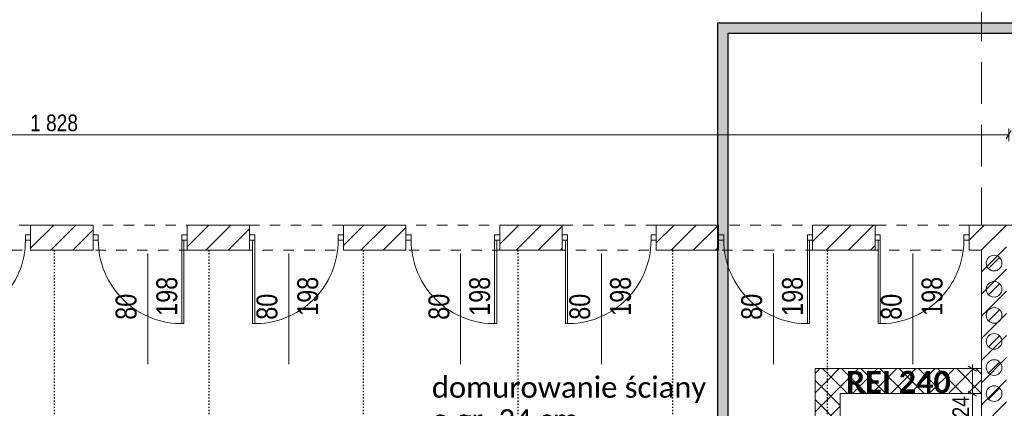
# Model space of a CAD drawing. Header units: centimetres. Extents: x 18292 to 3593338517, y 11794 to 62103.
# Tile 9 of 147: x 27247 to 28190, y 56245 to 56617. Entities that reach past the tile are written whole.
import ezdxf

# ---------------------------------------------------------------- set-up
doc = ezdxf.new("R2010")
doc.units = ezdxf.units.CM
doc.header["$MEASUREMENT"] = 0
for name, pattern in [('ACAD_ISO02W100', [60, 40, -20]), ('ACAD_ISO03W100', [3, 1.2, -1.8]), ('Dashed-002', [20, 10, -10])]:
    doc.linetypes.add(name, pattern=pattern)
for name, color, linetype in [('499-Wymiary i opisy', 7, 'Continuous'), ('__PROJEKTOWANE', 7, 'Continuous'), ('__PROJEKTOWANE_CZERPNIE', 7, 'Continuous'), ('MF_AREA_BLOCK', 7, 'Continuous'), ('MF_KRESKOWANIE', 7, 'Continuous'), ('MF_OKNA', 7, 'Continuous'), ('MF_przerywana', 7, 'Continuous'), ('MF_SCIANY_DZIAL', 7, 'Continuous'), ('MF_SCIANY_KONSTR', 7, 'Continuous')]:
    doc.layers.add(name, color=color, linetype=linetype)
doc.styles.add('GENERATED_STYLE_1', font='txt')
doc.styles.add('GENERATED_STYLE_2', font='txt')
doc.styles.add('GENERATED_STYLE_4', font='txt')
doc.styles.add('GENERATED_STYLE_7', font='txt')
doc.styles.add('GENERATED_STYLE_8', font='txt')
doc.dimstyles.new('GENERATED_STYLE__1', dxfattribs={"dimtxt": 16, "dimasz": 6.08, "dimexe": 0.18, "dimexo": 0.0625, "dimgap": 0.09, "dimtad": 1, "dimtih": 1, "dimtoh": 1, "dimdec": 0, "dimzin": 0, "dimdsep": 46, "dimtxsty": 'GENERATED_STYLE_4', "dimblk": 'ARROWHEAD_2', "dimblk1": 'ARROWHEAD_2', "dimblk2": 'ARROWHEAD_2', "dimcen": 0.09, "dimse1": 1, "dimse2": 1, "dimclrd": 7, "dimclre": 7, "dimclrt": 7, "dimadec": 0, "dimazin": 0, "dimtfac": 1, "dimtdec": 4, "dimtmove": 0, "dimatfit": 3, "dimfxl": 0, "dimtolj": 1, "dimtzin": 0, "dimarcsym": 0})
doc.dimstyles.new('GENERATED_STYLE__4', dxfattribs={"dimtxt": 16, "dimasz": 6.08, "dimexe": 0.18, "dimexo": 0.0625, "dimgap": 0.09, "dimtad": 1, "dimdec": 0, "dimzin": 0, "dimdsep": 46, "dimtxsty": 'GENERATED_STYLE_4', "dimblk": 'ARROWHEAD_2', "dimblk1": 'ARROWHEAD_2', "dimblk2": 'ARROWHEAD_2', "dimcen": 0.09, "dimse1": 1, "dimse2": 1, "dimclrd": 7, "dimclre": 7, "dimclrt": 7, "dimadec": 0, "dimazin": 0, "dimtfac": 1, "dimtdec": 4, "dimtmove": 0, "dimatfit": 3, "dimfxl": 0, "dimtolj": 1, "dimtzin": 0, "dimarcsym": 0})
doc.dimstyles.new('GENERATED_STYLE__6', dxfattribs={"dimtxt": 16, "dimasz": 6.08, "dimexe": 0.18, "dimexo": 0.0625, "dimgap": 0.09, "dimtad": 1, "dimdec": 0, "dimzin": 0, "dimdsep": 46, "dimtxsty": 'GENERATED_STYLE_1', "dimblk": 'ARROWHEAD_2', "dimblk1": 'ARROWHEAD_2', "dimblk2": 'ARROWHEAD_2', "dimcen": 0.09, "dimse1": 1, "dimse2": 1, "dimclrd": 7, "dimclre": 7, "dimclrt": 7, "dimadec": 0, "dimazin": 0, "dimtfac": 1, "dimtdec": 4, "dimtmove": 0, "dimatfit": 3, "dimfxl": 0, "dimtolj": 1, "dimtzin": 0, "dimarcsym": 0})
pattern_1 = [(45, (4868174.165, 3898003.605), (-10.606601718, 10.606601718), [])]
pattern_2 = [(45, (4868174.165, 3898003.605), (-9.192387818, 9.192387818), []), (135, (4868174.165, 3898003.605), (9.192387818, 9.192387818), [])]

# ---------------------------------------------------------------- blocks, each defined once
blk = doc.blocks.new('*D120', base_point=(4868174.17, 3898003.61))
at = {"layer": '499-Wymiary i opisy', "color": 7, "linetype": 'Continuous', "lineweight": 13}
for p, q in [((26368.19, 56510.91), (26363.57, 56502.91)), ((26365.88, 56500.91), (26365.88, 56512.91)), ((28196.19, 56510.91), (28191.57, 56502.91)), ((28193.88, 56500.91), (28193.88, 56512.91)), ((26365.88, 56506.91), (28193.88, 56506.91))]:
    blk.add_line(p, q, dxfattribs=at)
at = {"layer": '499-Wymiary i opisy', "color": 7, "lineweight": 13, "insert": (27256.84, 56510.11), "char_height": 16, "attachment_point": 7, "style": 'GENERATED_STYLE_4'}
blk.add_mtext('\\A1;{\\pql;\\fArial Narrow|b0|i0|c238|p34;1\xa0828}', dxfattribs=at)
blk = doc.blocks.new('ARROWHEAD_2')
at = {"color": 0, "linetype": 'Continuous', "lineweight": 0}
for p, q in [((0, 0), (-1, 0)), ((-0.38, -0.66), (0.38, 0.66))]:
    blk.add_line(p, q, dxfattribs=at)
blk = doc.blocks.new('*D126', base_point=(4868174.17, 3898003.61))
at = {"layer": '499-Wymiary i opisy', "color": 7, "linetype": 'Continuous', "lineweight": 13}
for p, q in [((31251.77, 59746.49), (31239.77, 59746.49)), ((31249.77, 59744.18), (31241.77, 59748.8)), ((31245.77, 59746.49), (31245.77, 59750.41)), ((31245.77, 52927.49), (31245.77, 59746.49)), ((31251.77, 52927.49), (31239.77, 52927.49)), ((31241.77, 52929.8), (31249.77, 52925.18)), ((31245.77, 52923.58), (31245.77, 52927.49))]:
    blk.add_line(p, q, dxfattribs=at)
at = {"layer": '499-Wymiary i opisy', "color": 7, "lineweight": 13, "insert": (31242.57, 56311.39), "char_height": 16, "attachment_point": 7, "rotation": 90, "style": 'GENERATED_STYLE_1'}
blk.add_mtext('\\A1;{\\pql;\\fArial Narrow|b1|i0|c238|p34;6\xa0819}', dxfattribs=at)
blk = doc.blocks.new('*D183', base_point=(4868174.17, 3898003.61))
at = {"layer": '499-Wymiary i opisy', "color": 7, "linetype": 'Continuous', "lineweight": 13}
for p, q in [((28165.13, 56258.99), (28153.13, 56258.99)), ((28155.13, 56261.3), (28163.13, 56256.68)), ((28159.13, 55820.49), (28159.13, 56258.99)), ((28155.13, 55822.8), (28163.13, 55818.18)), ((28165.13, 55820.49), (28153.13, 55820.49)), ((28159.13, 55816.58), (28159.13, 55820.49))]:
    blk.add_line(p, q, dxfattribs=at)
at = {"layer": '499-Wymiary i opisy', "color": 7, "lineweight": 13, "char_height": 16, "attachment_point": 7, "rotation": 90, "style": 'GENERATED_STYLE_4'}
for s, insert in [('\\A1;{\\pql;\\fArial Narrow|b0|i0|c238|p34;24}', (28155.93, 56236.2)), ('\\A1;{\\pql;\\fArial Narrow|b0|i0|c238|p34;438}', (28155.93, 56014.14))]:
    blk.add_mtext(s, dxfattribs=dict(at, insert=insert))
blk = doc.blocks.new('*D184', base_point=(4868174.17, 3898003.61))
at = {"layer": '499-Wymiary i opisy', "color": 7, "linetype": 'Continuous', "lineweight": 13}
for p, q in [((28165.13, 56282.99), (28153.13, 56282.99)), ((28163.13, 56280.68), (28155.13, 56285.3)), ((28159.13, 56282.99), (28159.13, 56286.91)), ((28159.13, 56258.99), (28159.13, 56282.99)), ((28165.13, 56258.99), (28153.13, 56258.99)), ((28155.13, 56261.3), (28163.13, 56256.68))]:
    blk.add_line(p, q, dxfattribs=at)

msp = doc.modelspace()

# ---------------------------------------------------------------- hatches: boundary and pattern name
at = {"layer": '__PROJEKTOWANE', "linetype": 'Continuous', "lineweight": 25}
h = msp.add_hatch(color=230, dxfattribs=at)
h.paths.add_polyline_path([(27914.85, 56613.92), (27914.85, 54825.65), (28391.41, 54825.65), (28391.41, 54038.82), (28822.34, 54038.82), (28822.34, 53475.15), (29471.71, 53475.15), (29471.71, 54038.82), (29811.8, 54038.82), (29811.8, 54541.02), (30104, 54541.02), (30104, 55897.12), (28839.09, 55897.12), (28839.09, 56613.92)])
h.paths.add_polyline_path([(28832.34, 53485.15), (28832.34, 54048.82), (28401.41, 54048.82), (28401.41, 54835.65), (27924.85, 54835.65), (27924.85, 56603.92), (28829.09, 56603.92), (28829.09, 55887.12), (30094, 55887.12), (30094, 54551.02), (29801.8, 54551.02), (29801.8, 54048.82), (29461.71, 54048.82), (29461.71, 53485.15)], flags=0)
at = {"layer": '__PROJEKTOWANE_CZERPNIE', "linetype": 'Continuous', "lineweight": 0, "true_color": 0x000000}
h = msp.add_hatch(dxfattribs=at)
h.set_pattern_fill('Concrete_Block_000a', color=18, style=0, pattern_type=2)
h.set_pattern_definition(pattern_2)
h.paths.add_polyline_path([(28032.38, 55820.49), (28032.38, 56258.99), (28008.38, 56282.99), (28008.38, 55820.49)])
h = msp.add_hatch(dxfattribs=at)
h.set_pattern_fill('Concrete_Block_000a', color=18, style=0, pattern_type=2)
h.set_pattern_definition(pattern_2)
h.paths.add_polyline_path([(28032.38, 56258.99), (28167.88, 56258.99), (28167.88, 56282.99), (28008.38, 56282.99)])
at = {"layer": 'MF_KRESKOWANIE', "linetype": 'Continuous', "lineweight": 13}
h = msp.add_hatch(dxfattribs=at)
h.set_pattern_fill('bloczki_ceramiczne_000a', color=250, style=0, pattern_type=2)
h.set_pattern_definition(pattern_1)
h.paths.add_polyline_path([(27317.13, 56396.49), (27317.13, 56420.49), (27257.38, 56420.49), (27257.38, 56396.49)])
h = msp.add_hatch(dxfattribs=at)
h.set_pattern_fill('bloczki_ceramiczne_000a', color=250, style=0, pattern_type=2)
h.set_pattern_definition(pattern_1)
h.paths.add_polyline_path([(27407.13, 56420.49), (27407.13, 56396.49), (27466.88, 56396.49), (27466.88, 56420.49)])
h = msp.add_hatch(dxfattribs=at)
h.set_pattern_fill('bloczki_ceramiczne_000a', color=250, style=0, pattern_type=2)
h.set_pattern_definition(pattern_1)
h.paths.add_polyline_path([(27616.63, 56396.49), (27616.63, 56420.49), (27556.88, 56420.49), (27556.88, 56396.49)])
h = msp.add_hatch(dxfattribs=at)
h.set_pattern_fill('bloczki_ceramiczne_000a', color=250, style=0, pattern_type=2)
h.set_pattern_definition(pattern_1)
h.paths.add_polyline_path([(27766.38, 56396.49), (27766.38, 56420.49), (27706.63, 56420.49), (27706.63, 56396.49)])
h = msp.add_hatch(dxfattribs=at)
h.set_pattern_fill('bloczki_ceramiczne_000a', color=250, style=0, pattern_type=2)
h.set_pattern_definition(pattern_1)
h.paths.add_polyline_path([(27856.38, 56420.49), (27856.38, 56396.49), (27916.13, 56396.49), (27916.13, 56420.49)])
h = msp.add_hatch(dxfattribs=at)
h.set_pattern_fill('bloczki_ceramiczne_000a', color=250, style=0, pattern_type=2)
h.set_pattern_definition(pattern_1)
h.paths.add_polyline_path([(28006.13, 56420.49), (28006.13, 56396.49), (28065.88, 56396.49), (28065.88, 56420.49)])
h = msp.add_hatch(dxfattribs=at)
h.set_pattern_fill('bloczki_ceramiczne_000a', color=250, style=0, pattern_type=2)
h.set_pattern_definition(pattern_1)
h.paths.add_polyline_path([(28131.88, 55782.49), (28191.88, 55782.49), (28191.88, 55796.49), (28191.88, 55820.49), (28191.88, 56420.49), (28155.88, 56420.49), (28155.88, 56396.49), (28167.88, 56396.49), (28167.88, 55820.49), (28131.88, 55820.49)])

# ---------------------------------------------------------------- linework, layer by layer
at = {"layer": '__PROJEKTOWANE', "color": 230, "linetype": 'Continuous', "lineweight": 25, "flags": 128}
for points in [[(28822.34, 53475.15), (29471.71, 53475.15), (29471.71, 54038.82), (29811.8, 54038.82), (29811.8, 54541.02), (30104, 54541.02), (30104, 55897.12), (28839.09, 55897.12), (28839.09, 56613.92), (27914.88, 56613.92), (27914.88, 54825.65), (28391.41, 54825.65), (28391.41, 54038.82), (28822.34, 54038.82)], [(28832.34, 53485.15), (29461.71, 53485.15), (29461.71, 54048.82), (29801.8, 54048.82), (29801.8, 54551.02), (30094, 54551.02), (30094, 55887.12), (28829.09, 55887.12), (28829.09, 56603.92), (27924.85, 56603.92), (27924.85, 54835.65), (28401.41, 54835.65), (28401.41, 54048.82), (28832.34, 54048.82)]]:
    msp.add_lwpolyline(points, close=True, dxfattribs=at)
at = {"layer": '__PROJEKTOWANE_CZERPNIE', "color": 150, "linetype": 'Continuous', "lineweight": 13, "flags": 128}
for points in [[(28008.38, 56282.99), (28008.38, 55820.49)], [(28167.88, 56282.99), (28008.38, 56282.99)], [(28167.88, 56258.99), (28167.88, 56282.99)], [(28032.38, 55820.49), (28032.38, 56258.99)], [(28032.38, 56258.99), (28167.88, 56258.99)]]:
    msp.add_lwpolyline(points, dxfattribs=at)
at = {"layer": 'MF_AREA_BLOCK', "color": 7, "linetype": 'Continuous', "lineweight": 13}
for p, q in [((28185.18, 56389.3), (28174.58, 56378.69)), ((28185.18, 56389.3), (28174.58, 56378.69)), ((28185.18, 56364.3), (28174.58, 56353.69)), ((28185.18, 56339.3), (28174.58, 56328.69)), ((28185.18, 56314.3), (28174.58, 56303.69)), ((28185.18, 56289.3), (28174.58, 56278.69)), ((28185.18, 56264.3), (28174.58, 56253.69))]:
    msp.add_line(p, q, dxfattribs=at)
for centre in [(28179.88, 56383.99), (28179.88, 56383.99), (28179.88, 56358.99), (28179.88, 56333.99), (28179.88, 56308.99), (28179.88, 56283.99), (28179.88, 56258.99)]:
    msp.add_circle(centre, 7.5, dxfattribs=at)
at = {"layer": 'MF_OKNA', "color": 7, "linetype": 'Continuous', "lineweight": 13}
for p, q in [((27257.38, 56410.99), (27252.38, 56410.99)), ((27252.38, 56410.99), (27252.38, 56405.99)), ((27252.38, 56405.99), (27257.38, 56405.99)), ((27257.38, 56408.49), (27257.38, 56410.99)), ((27317.13, 56408.49), (27317.13, 56410.99)), ((27317.13, 56410.99), (27322.13, 56410.99)), ((27322.13, 56405.99), (27317.13, 56405.99)), ((27322.13, 56410.99), (27322.13, 56405.99)), ((27407.13, 56410.99), (27402.13, 56410.99)), ((27402.13, 56410.99), (27402.13, 56405.99)), ((27402.13, 56405.99), (27407.13, 56405.99)), ((27402.13, 56405.99), (27402.13, 56325.99)), ((27404.13, 56405.99), (27404.13, 56326.02)), ((27407.13, 56408.49), (27407.13, 56410.99)), ((27466.88, 56408.49), (27466.88, 56410.99)), ((27466.88, 56410.99), (27471.88, 56410.99)), ((27471.88, 56405.99), (27466.88, 56405.99)), ((27469.88, 56405.99), (27469.88, 56326.02)), ((27471.88, 56410.99), (27471.88, 56405.99)), ((27471.88, 56405.99), (27471.88, 56325.99)), ((27556.88, 56410.99), (27551.88, 56410.99)), ((27551.88, 56410.99), (27551.88, 56405.99)), ((27551.88, 56405.99), (27556.88, 56405.99)), ((27556.88, 56408.49), (27556.88, 56410.99)), ((27616.63, 56408.49), (27616.63, 56410.99)), ((27616.63, 56410.99), (27621.63, 56410.99)), ((27621.63, 56405.99), (27616.63, 56405.99)), ((27621.63, 56410.99), (27621.63, 56405.99)), ((27706.63, 56410.99), (27701.63, 56410.99)), ((27701.63, 56410.99), (27701.63, 56405.99)), ((27701.63, 56405.99), (27706.63, 56405.99)), ((27701.63, 56405.99), (27701.63, 56325.99)), ((27703.63, 56405.99), (27703.63, 56326.02)), ((27706.63, 56408.49), (27706.63, 56410.99)), ((27766.38, 56408.49), (27766.38, 56410.99)), ((27766.38, 56410.99), (27771.38, 56410.99)), ((27771.38, 56405.99), (27766.38, 56405.99)), ((27769.38, 56405.99), (27769.38, 56326.02)), ((27771.38, 56410.99), (27771.38, 56405.99)), ((27771.38, 56405.99), (27771.38, 56325.99)), ((27856.38, 56410.99), (27851.38, 56410.99)), ((27851.38, 56410.99), (27851.38, 56405.99)), ((27851.38, 56405.99), (27856.38, 56405.99)), ((27856.38, 56408.49), (27856.38, 56410.99)), ((27916.13, 56408.49), (27916.13, 56410.99)), ((27916.13, 56410.99), (27921.13, 56410.99)), ((27921.13, 56405.99), (27916.13, 56405.99)), ((27921.13, 56410.99), (27921.13, 56405.99)), ((28006.13, 56410.99), (28001.13, 56410.99)), ((28001.13, 56410.99), (28001.13, 56405.99)), ((28001.13, 56405.99), (28006.13, 56405.99)), ((28001.13, 56405.99), (28001.13, 56325.99)), ((28003.13, 56405.99), (28003.13, 56326.02)), ((28006.13, 56408.49), (28006.13, 56410.99)), ((28065.88, 56408.49), (28065.88, 56410.99)), ((28065.88, 56410.99), (28070.88, 56410.99)), ((28070.88, 56405.99), (28065.88, 56405.99)), ((28068.88, 56405.99), (28068.88, 56326.02)), ((28070.88, 56410.99), (28070.88, 56405.99)), ((28070.88, 56405.99), (28070.88, 56325.99)), ((28155.88, 56410.99), (28150.88, 56410.99)), ((28150.88, 56410.99), (28150.88, 56405.99)), ((28150.88, 56405.99), (28155.88, 56405.99)), ((28155.88, 56408.49), (28155.88, 56410.99)), ((27369.56, 56287.3), (27369.56, 56393.1)), ((27504.45, 56287.3), (27504.45, 56393.1)), ((27669.06, 56287.3), (27669.06, 56393.1)), ((27803.95, 56287.3), (27803.95, 56393.1)), ((27968.56, 56287.3), (27968.56, 56393.1)), ((28102.21, 56287.26), (28102.21, 56393.07))]:
    msp.add_line(p, q, dxfattribs=at)
for centre, start, end in [((27172.38, 56405.99), 268.56746, 0), ((27402.13, 56405.99), 180, 271.43254), ((27471.88, 56405.99), 268.56746, 0), ((27701.63, 56405.99), 180, 271.43254), ((27771.38, 56405.99), 268.56746, 0), ((28001.13, 56405.99), 180, 271.43254), ((28070.88, 56405.99), 268.56746, 0)]:
    msp.add_arc(centre, 80, start, end, dxfattribs=at)
at = {"layer": 'MF_przerywana', "color": 7, "linetype": 'ACAD_ISO02W100', "lineweight": 13}
msp.add_line((28167.88, 56696.49), (28167.88, 56420.49), dxfattribs=at)
at = {"layer": 'MF_przerywana', "color": 7, "linetype": 'Dashed-002', "lineweight": 13, "flags": 128}
msp.add_lwpolyline([(26406.38, 56420.49), (28155.88, 56420.49), (28155.88, 56396.49), (26406.38, 56396.49)], close=True, dxfattribs=at)
at = {"layer": 'MF_SCIANY_DZIAL', "color": 8, "linetype": 'ACAD_ISO03W100', "lineweight": 25}
for p, q in [((27279.88, 56396.49), (27279.88, 55820.49)), ((27427.88, 56396.49), (27427.88, 55820.49)), ((27575.88, 56396.49), (27575.88, 55820.49)), ((27723.88, 56396.49), (27723.88, 55820.49)), ((27871.88, 56396.49), (27871.88, 55820.49)), ((28019.88, 56396.49), (28019.88, 55820.49))]:
    msp.add_line(p, q, dxfattribs=at)
at = {"layer": 'MF_SCIANY_KONSTR', "color": 7, "linetype": 'Continuous', "lineweight": 13}
for p, q in [((27317.13, 56420.49), (27257.38, 56420.49)), ((27257.38, 56420.49), (27257.38, 56396.49)), ((27317.13, 56396.49), (27317.13, 56420.49)), ((27466.88, 56420.49), (27407.13, 56420.49)), ((27407.13, 56420.49), (27407.13, 56396.49)), ((27466.88, 56396.49), (27466.88, 56420.49)), ((27556.88, 56420.49), (27556.88, 56396.49)), ((27616.63, 56420.49), (27556.88, 56420.49)), ((27616.63, 56396.49), (27616.63, 56420.49)), ((27766.38, 56420.49), (27706.63, 56420.49)), ((27706.63, 56420.49), (27706.63, 56396.49)), ((27766.38, 56396.49), (27766.38, 56420.49)), ((27916.13, 56420.49), (27856.38, 56420.49)), ((27856.38, 56420.49), (27856.38, 56396.49)), ((27916.13, 56396.49), (27916.13, 56420.49)), ((28065.88, 56420.49), (28006.13, 56420.49)), ((28006.13, 56420.49), (28006.13, 56396.49)), ((28065.88, 56396.49), (28065.88, 56420.49)), ((28155.88, 56420.49), (28191.88, 56420.49)), ((28155.88, 56420.49), (28155.88, 56396.49)), ((28217.88, 56420.49), (28155.88, 56420.49)), ((27257.38, 56396.49), (27317.13, 56396.49)), ((27407.13, 56396.49), (27466.88, 56396.49)), ((27556.88, 56396.49), (27616.63, 56396.49)), ((27706.63, 56396.49), (27766.38, 56396.49)), ((27856.38, 56396.49), (27916.13, 56396.49)), ((28006.13, 56396.49), (28065.88, 56396.49)), ((28155.88, 56396.49), (28167.88, 56396.49)), ((28167.88, 56396.49), (28167.88, 55820.49))]:
    msp.add_line(p, q, dxfattribs=at)

# ---------------------------------------------------------------- texts
at = {"layer": '__PROJEKTOWANE', "color": 150, "linetype": 'Continuous', "lineweight": 13, "insert": (27641.51, 56125.5), "char_height": 20, "attachment_point": 7, "line_spacing_factor": 0.931415, "style": 'GENERATED_STYLE_7'}
msp.add_mtext('\\A1;{\\pql;\\fCalibri Light|b0|i0|c238|p34;domurowanie ściany \\P\\pql;\\fCalibri Light|b0|i0|c238|p34;o gr. 24 cm\\P\\pql;\\fCalibri Light|b0|i0|c238|p34;w celu uzyskania \\P\\pql;\\fCalibri Light|b0|i0|c238|p34;odporności \\P\\pql;\\fCalibri Light|b0|i0|c238|p34;przegrody REI 240}', dxfattribs=at)
at = {"layer": '__PROJEKTOWANE', "color": 1, "linetype": 'Continuous', "lineweight": 13, "insert": (28037.93, 56259.33), "char_height": 21.2625, "attachment_point": 7, "style": 'GENERATED_STYLE_8'}
msp.add_mtext('\\A1;{\\pql;\\fCalibri Light|b1|i0|c238|p34;REI 240}', dxfattribs=at)
at = {"layer": 'MF_OKNA', "color": 7, "linetype": 'Continuous', "lineweight": 13, "char_height": 20, "attachment_point": 4, "rotation": 90, "style": 'GENERATED_STYLE_2'}
for s, insert in [('\\A1;{\\W0.800000x;\\pql;\\fArial|b0|i0|c238|p38;198}', (27387.89, 56333.6)), ('\\A1;{\\W0.800000x;\\pql;\\fArial|b0|i0|c238|p38;198}', (27522.79, 56333.6)), ('\\A1;{\\W0.800000x;\\pql;\\fArial|b0|i0|c238|p38;198}', (27687.39, 56333.6)), ('\\A1;{\\W0.800000x;\\pql;\\fArial|b0|i0|c238|p38;198}', (27822.29, 56333.6)), ('\\A1;{\\W0.800000x;\\pql;\\fArial|b0|i0|c238|p38;198}', (27986.89, 56333.6)), ('\\A1;{\\W0.800000x;\\pql;\\fArial|b0|i0|c238|p38;198}', (28120.54, 56333.56)), ('\\A1;{\\W0.800000x;\\pql;\\fArial|b0|i0|c238|p38;80}', (27348.87, 56329.76)), ('\\A1;{\\W0.800000x;\\pql;\\fArial|b0|i0|c238|p38;80}', (27483.76, 56329.76)), ('\\A1;{\\W0.800000x;\\pql;\\fArial|b0|i0|c238|p38;80}', (27648.37, 56329.76)), ('\\A1;{\\W0.800000x;\\pql;\\fArial|b0|i0|c238|p38;80}', (27783.26, 56329.76)), ('\\A1;{\\W0.800000x;\\pql;\\fArial|b0|i0|c238|p38;80}', (27947.87, 56329.76)), ('\\A1;{\\W0.800000x;\\pql;\\fArial|b0|i0|c238|p38;80}', (28081.52, 56329.72))]:
    msp.add_mtext(s, dxfattribs=dict(at, insert=insert))

# ---------------------------------------------------------------- dimensions: what is measured, and where the dimension line sits
at = {"layer": '499-Wymiary i opisy', "color": 7, "linetype": 'Continuous', "lineweight": 13}
for base, p1, p2, dimstyle, picture, middle in [((31245.77, 59746.49), (24264.88, 52927.49), (25791.88, 59746.49), 'GENERATED_STYLE__6', '*D126', (31234.57, 56338.88)), ((28159.13, 56282.99), (28167.88, 56258.99), (28008.38, 56282.99), 'GENERATED_STYLE__4', '*D184', (28147.93, 56248.4)), ((28159.13444199, 56258.99378463), (28167.87933223, 55820.49378463), (28167.87933223, 56258.99378463), 'GENERATED_STYLE__4', '*D183', (28147.93444194, 56032.44010484))]:
    dim = msp.add_linear_dim(base=base, p1=p1, p2=p2, angle=90, dimstyle=dimstyle, dxfattribs=at)
    dim.commit()
    dim.dimension.update_dxf_attribs({"geometry": picture, "text_midpoint": middle, "dimtype": 160, "text_rotation": 90})
dim = msp.add_linear_dim(base=(28193.88, 56506.91), p1=(26365.88, 56420.49), p2=(28193.88, 56501.16), dimstyle='GENERATED_STYLE__1', dxfattribs=at)
dim.commit()
dim.dimension.update_dxf_attribs({"geometry": '*D120', "text_midpoint": (27284.32, 56518.11), "dimtype": 160})

doc.saveas('drawing.dxf')
